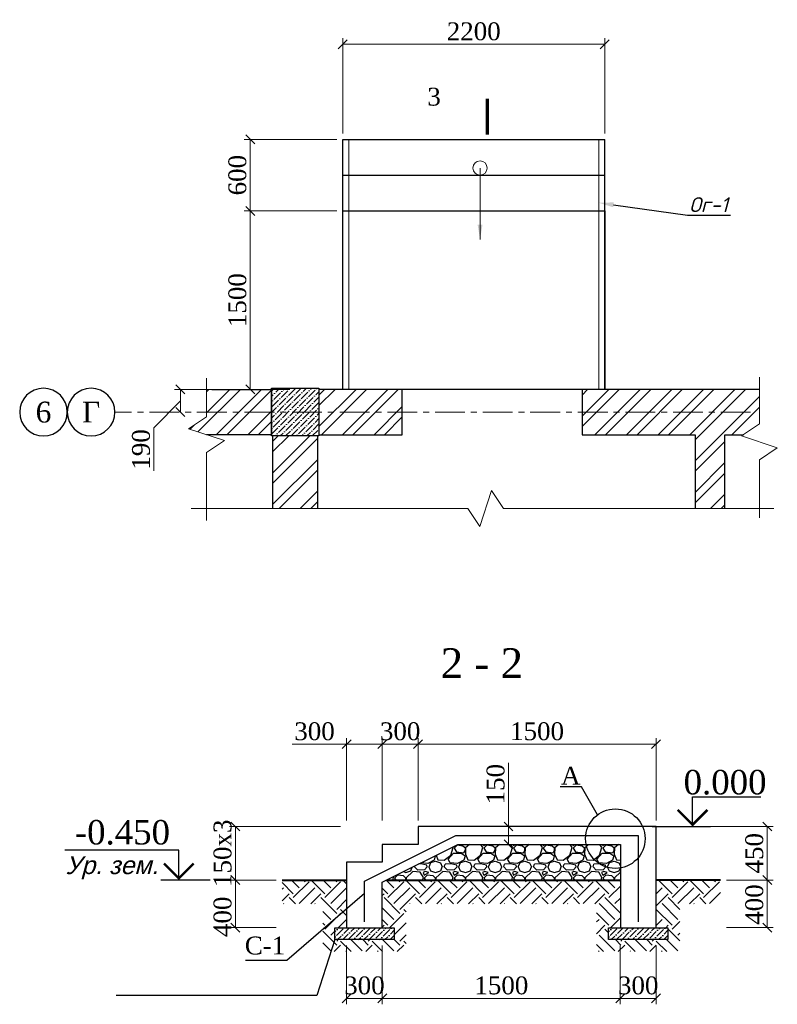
# Model space of a CAD drawing. Header units: millimetres. Extents: x 2063114 to 14983986, y -126020516 to 213791.
# Tile 24 of 256: x 2341080 to 2353808, y -1725756 to -1709213. Entities that reach past the tile are written whole.
import ezdxf
from ezdxf import colors
from ezdxf.entities.mleader import LeaderData, LeaderLine
from ezdxf.enums import TextEntityAlignment as Align
from ezdxf.math import Vec2, Vec3

# ---------------------------------------------------------------- set-up
doc = ezdxf.new("R2010")
doc.units = ezdxf.units.MM
doc.linetypes.add('CENTERX2', pattern=[4, 2.5, -0.5, 0.5, -0.5])
doc.linetypes.add('HIDDEN2', pattern=[4.7625, 3.175, -1.5875])
doc.layers.get('Defpoints').update_dxf_attribs({"color": 6, "lineweight": 35})
doc.layers.add('YQ_DIM', color=3, linetype='Continuous')
for name, color, linetype, lineweight in [('АСО-оси', 24, 'CENTERX2', 20), ('АСО-Штриховка', 184, 'Continuous', 9), ('выноски', 250, 'Continuous', 30), ('раз.вну', 242, 'Continuous', 20)]:
    doc.layers.add(name, color=color, linetype=linetype, lineweight=lineweight)
doc.styles.add('GOST 2.304', font='isocpeur.ttf', dxfattribs={"oblique": 15})
doc.styles.add('RUSS', font='russ', dxfattribs={"width": 0.75})
doc.styles.add('seviyorum', font='times.ttf')
doc.styles.get("Standard").update_dxf_attribs({"font": 'arial.ttf'})
doc.styles.add('TIMES', font='times.ttf')
doc.styles.add('Times New Roman', font='times.ttf')
doc.linetypes.add('ограждение2', pattern='A,6.35,-2.54,[132,ltypeshp.shx,S=2.54,R=0,X=-2.54,Y=0],-2.54,25.4', length=36.83)
doc.dimstyles.new('Миржалол100', dxfattribs={"dimtxt": 300, "dimasz": 150, "dimexe": 100, "dimexo": 100, "dimgap": 63, "dimtad": 1, "dimdec": 0, "dimtxsty": 'Times New Roman', "dimblk": 'OBLIQUE', "dimcen": 100, "dimclrd": 256, "dimclre": 256, "dimclrt": 256, "dimadec": 0, "dimazin": 0, "dimtfac": 1, "dimtdec": 0, "dimtmove": 1, "dimatfit": 3, "dimfxl": 800, "dimlwd": 13, "dimlwe": 13, "dimarcsym": 0})

# ---------------------------------------------------------------- blocks, each defined once
blk = doc.blocks.new('MARK-POM')
at = {"linetype": 'Continuous'}
blk.add_circle((0, 0), 4, dxfattribs=at)
at = {"linetype": 'Continuous', "style": 'RUSS', "width": 0.75}
blk.add_attdef('ЌЋЊ…ђ', text='', height=3.5, dxfattribs=at).set_placement((0, 0), align=Align.MIDDLE)
blk = doc.blocks.new('_Oblique')
at = {"color": 0, "linetype": 'ByBlock', "lineweight": -2}
blk.add_line((-0.5, -0.5), (0.5, 0.5), dxfattribs=at)
blk = doc.blocks.new('*D1268')
at = {"linetype": 'Continuous', "lineweight": 13, "ltscale": 300, "transparency": 16777216}
for p, q in [((2346508, -1711125), (2346508, -1709525)), ((2350908, -1711125), (2350908, -1709525)), ((2346508, -1709625), (2350908, -1709625))]:
    blk.add_line(p, q, dxfattribs=at)
at = {"layer": 'Defpoints', "color": 0, "lineweight": 30, "ltscale": 300, "transparency": 16777216}
for p in [(2350908, -1709625), (2346508, -1711225), (2350908, -1711225)]:
    blk.add_point(p, dxfattribs=at)
at = {"lineweight": 13, "ltscale": 300, "transparency": 16777216, "xscale": 150, "yscale": 150, "zscale": 150, "rotation": 180}
blk.add_blockref('_Oblique', (2346508, -1709625), dxfattribs=at)
at = {"lineweight": 13, "ltscale": 300, "transparency": 16777216, "xscale": 150, "yscale": 150, "zscale": 150}
blk.add_blockref('_Oblique', (2350908, -1709625), dxfattribs=at)
at = {"ltscale": 300, "transparency": 16777216, "insert": (2348708, -1709410), "char_height": 300, "attachment_point": 5, "style": 'Times New Roman'}
blk.add_mtext('2200', dxfattribs=at)
blk = doc.blocks.new('*D1269')
at = {"linetype": 'Continuous', "lineweight": 13, "ltscale": 300, "transparency": 16777216}
for p, q in [((2346408, -1712425), (2344853, -1712425)), ((2344953, -1712425), (2344953, -1715425)), ((2345608, -1715425), (2344853, -1715425))]:
    blk.add_line(p, q, dxfattribs=at)
at = {"layer": 'Defpoints', "color": 0, "lineweight": 30, "ltscale": 300, "transparency": 16777216}
for p in [(2346508, -1712425), (2344953, -1715425), (2345708, -1715425)]:
    blk.add_point(p, dxfattribs=at)
at = {"lineweight": 13, "ltscale": 300, "transparency": 16777216, "xscale": 150, "yscale": 150, "zscale": 150}
for p, rotation in [((2344953, -1712425), 90), ((2344953, -1715425), 270)]:
    blk.add_blockref('_Oblique', p, dxfattribs=dict(at, rotation=rotation))
at = {"ltscale": 300, "transparency": 16777216, "insert": (2344738, -1713925), "char_height": 300, "attachment_point": 5, "rotation": 90, "style": 'Times New Roman'}
blk.add_mtext('1500', dxfattribs=at)
blk = doc.blocks.new('*D1270')
at = {"linetype": 'Continuous', "lineweight": 13, "ltscale": 300, "transparency": 16777216}
for p, q in [((2345608, -1715425), (2343679, -1715425)), ((2343779, -1715425), (2343779, -1715805)), ((2343779, -1715615), (2343335, -1716071)), ((2343335, -1716071), (2343335, -1716794))]:
    blk.add_line(p, q, dxfattribs=at)
at = {"layer": 'Defpoints', "color": 0, "lineweight": 30, "ltscale": 300, "transparency": 16777216}
for p in [(2345708, -1715425), (2343779, -1715805), (2343779, -1715805)]:
    blk.add_point(p, dxfattribs=at)
at = {"lineweight": 13, "ltscale": 300, "transparency": 16777216, "xscale": 150, "yscale": 150, "zscale": 150}
for p, rotation in [((2343779, -1715425), 90), ((2343779, -1715805), 270)]:
    blk.add_blockref('_Oblique', p, dxfattribs=dict(at, rotation=rotation))
at = {"ltscale": 300, "transparency": 16777216, "insert": (2343119, -1716433), "char_height": 300, "attachment_point": 5, "rotation": 90, "style": 'Times New Roman'}
blk.add_mtext('190', dxfattribs=at)
blk = doc.blocks.new('*U137')
at = {"color": 0, "linetype": 'ByBlock', "lineweight": -2}
blk.add_line((3, 0), (12.76, 0), dxfattribs=at)
blk.add_lwpolyline([(9.76, 0), (9.76, 5), (21.26, 5)], dxfattribs=at)
at = {"color": 0, "linetype": 'ByBlock', "lineweight": -2, "const_width": 0.4}
blk.add_lwpolyline([(7.26, 2.78), (9.76, 0.28), (12.26, 2.78)], dxfattribs=at)
at = {"color": 0, "linetype": 'ByBlock', "lineweight": -2, "style": 'seviyorum'}
blk.add_attdef('ОТМЕТКА', text='', height=4.1, dxfattribs=at).set_placement((15.23, 7.45), align=Align.MIDDLE_CENTER)
at = {"color": 0, "linetype": 'ByBlock', "lineweight": -2, "oblique": 15}
blk.add_attdef('НТЕКСТ', text='', height=3, dxfattribs=at).set_placement((21.01, 2.5), align=Align.MIDDLE_CENTER)
blk = doc.blocks.new('*D1271')
at = {"linetype": 'Continuous', "lineweight": 13, "ltscale": 300, "transparency": 16777216}
for p, q in [((2346572, -1722668), (2346572, -1721285)), ((2347172, -1722668), (2347172, -1721285)), ((2345655, -1721385), (2346572, -1721385)), ((2346572, -1721385), (2347172, -1721385))]:
    blk.add_line(p, q, dxfattribs=at)
at = {"layer": 'Defpoints', "color": 0, "lineweight": 30, "ltscale": 300, "transparency": 16777216}
for p in [(2347172, -1721385), (2346572, -1722768), (2347172, -1722768)]:
    blk.add_point(p, dxfattribs=at)
at = {"lineweight": 13, "ltscale": 300, "transparency": 16777216, "xscale": 150, "yscale": 150, "zscale": 150, "rotation": 180}
blk.add_blockref('_Oblique', (2346572, -1721385), dxfattribs=at)
at = {"lineweight": 13, "ltscale": 300, "transparency": 16777216, "xscale": 150, "yscale": 150, "zscale": 150}
blk.add_blockref('_Oblique', (2347172, -1721385), dxfattribs=at)
at = {"ltscale": 300, "transparency": 16777216, "insert": (2346033, -1721170), "char_height": 300, "attachment_point": 5, "style": 'Times New Roman'}
blk.add_mtext('300', dxfattribs=at)
blk = doc.blocks.new('*D1272')
at = {"linetype": 'Continuous', "lineweight": 13, "ltscale": 300, "transparency": 16777216}
for p, q in [((2347772, -1722668), (2347772, -1721285)), ((2351771, -1722668), (2351771, -1721285)), ((2347772, -1721385), (2351771, -1721385))]:
    blk.add_line(p, q, dxfattribs=at)
at = {"layer": 'Defpoints', "color": 0, "lineweight": 30, "ltscale": 300, "transparency": 16777216}
for p in [(2351771, -1721385), (2347772, -1722768), (2351771, -1722768)]:
    blk.add_point(p, dxfattribs=at)
at = {"lineweight": 13, "ltscale": 300, "transparency": 16777216, "xscale": 150, "yscale": 150, "zscale": 150, "rotation": 180}
blk.add_blockref('_Oblique', (2347772, -1721385), dxfattribs=at)
at = {"lineweight": 13, "ltscale": 300, "transparency": 16777216, "xscale": 150, "yscale": 150, "zscale": 150}
blk.add_blockref('_Oblique', (2351771, -1721385), dxfattribs=at)
at = {"ltscale": 300, "transparency": 16777216, "insert": (2349772, -1721170), "char_height": 300, "attachment_point": 5, "style": 'Times New Roman'}
blk.add_mtext('1500', dxfattribs=at)
blk = doc.blocks.new('*D1273')
at = {"linetype": 'Continuous', "lineweight": 13, "ltscale": 300, "transparency": 16777216}
for p, q in [((2345388, -1723668), (2344604, -1723668)), ((2344704, -1723668), (2344704, -1724468)), ((2345388, -1724468), (2344604, -1724468))]:
    blk.add_line(p, q, dxfattribs=at)
at = {"layer": 'Defpoints', "color": 0, "lineweight": 30, "ltscale": 300, "transparency": 16777216}
for p in [(2345488, -1723668), (2344704, -1724468), (2345488, -1724468)]:
    blk.add_point(p, dxfattribs=at)
at = {"lineweight": 13, "ltscale": 300, "transparency": 16777216, "xscale": 150, "yscale": 150, "zscale": 150}
for p, rotation in [((2344704, -1723668), 90), ((2344704, -1724468), 270)]:
    blk.add_blockref('_Oblique', p, dxfattribs=dict(at, rotation=rotation))
at = {"ltscale": 300, "transparency": 16777216, "insert": (2344489, -1724286), "char_height": 300, "attachment_point": 5, "rotation": 90, "style": 'Times New Roman'}
blk.add_mtext('400', dxfattribs=at)
blk = doc.blocks.new('*D1274')
at = {"linetype": 'Continuous', "lineweight": 13, "ltscale": 300, "transparency": 16777216}
for p, q in [((2346472, -1722768), (2344604, -1722768)), ((2344704, -1723668), (2344704, -1722768)), ((2345388, -1723668), (2344604, -1723668))]:
    blk.add_line(p, q, dxfattribs=at)
at = {"layer": 'Defpoints', "color": 0, "lineweight": 30, "ltscale": 300, "transparency": 16777216}
for p in [(2344704, -1722768), (2346572, -1722768), (2345488, -1723668)]:
    blk.add_point(p, dxfattribs=at)
at = {"lineweight": 13, "ltscale": 300, "transparency": 16777216, "xscale": 150, "yscale": 150, "zscale": 150}
for p, rotation in [((2344704, -1722768), 90), ((2344704, -1723668), 270)]:
    blk.add_blockref('_Oblique', p, dxfattribs=dict(at, rotation=rotation))
at = {"ltscale": 300, "transparency": 16777216, "insert": (2344489, -1723218), "char_height": 300, "attachment_point": 5, "rotation": 90, "style": 'Times New Roman'}
blk.add_mtext('150х3', dxfattribs=at)
blk = doc.blocks.new('*D1275')
at = {"linetype": 'Continuous', "lineweight": 13, "ltscale": 300, "transparency": 16777216}
for p, q in [((2346572, -1724768), (2346572, -1725756)), ((2347172, -1724768), (2347172, -1725756)), ((2346572, -1725656), (2347172, -1725656))]:
    blk.add_line(p, q, dxfattribs=at)
at = {"layer": 'Defpoints', "color": 0, "lineweight": 30, "ltscale": 300, "transparency": 16777216}
for p in [(2346572, -1724668), (2347172, -1724668), (2347172, -1725656)]:
    blk.add_point(p, dxfattribs=at)
at = {"lineweight": 13, "ltscale": 300, "transparency": 16777216, "xscale": 150, "yscale": 150, "zscale": 150, "rotation": 180}
blk.add_blockref('_Oblique', (2346572, -1725656), dxfattribs=at)
at = {"lineweight": 13, "ltscale": 300, "transparency": 16777216, "xscale": 150, "yscale": 150, "zscale": 150}
blk.add_blockref('_Oblique', (2347172, -1725656), dxfattribs=at)
at = {"ltscale": 300, "transparency": 16777216, "insert": (2346872, -1725440), "char_height": 300, "attachment_point": 5, "style": 'Times New Roman'}
blk.add_mtext('300', dxfattribs=at)
blk = doc.blocks.new('*D1276')
at = {"linetype": 'Continuous', "lineweight": 13, "ltscale": 300, "transparency": 16777216}
for p, q in [((2347172, -1724768), (2347172, -1725756)), ((2351171, -1724768), (2351171, -1725756)), ((2347172, -1725656), (2351171, -1725656))]:
    blk.add_line(p, q, dxfattribs=at)
at = {"layer": 'Defpoints', "color": 0, "lineweight": 30, "ltscale": 300, "transparency": 16777216}
for p in [(2347172, -1724668), (2351171, -1724668), (2351171, -1725656)]:
    blk.add_point(p, dxfattribs=at)
at = {"lineweight": 13, "ltscale": 300, "transparency": 16777216, "xscale": 150, "yscale": 150, "zscale": 150, "rotation": 180}
blk.add_blockref('_Oblique', (2347172, -1725656), dxfattribs=at)
at = {"lineweight": 13, "ltscale": 300, "transparency": 16777216, "xscale": 150, "yscale": 150, "zscale": 150}
blk.add_blockref('_Oblique', (2351171, -1725656), dxfattribs=at)
at = {"ltscale": 300, "transparency": 16777216, "insert": (2349172, -1725440), "char_height": 300, "attachment_point": 5, "style": 'Times New Roman'}
blk.add_mtext('1500', dxfattribs=at)
blk = doc.blocks.new('vcBlockPos')
at = {"color": 0, "linetype": 'ByBlock', "lineweight": -2}
blk.add_attdef('ПОЗИЦИЯ', text='', height=300, dxfattribs=at).set_placement((0, 0), align=Align.BOTTOM_CENTER)
at = {"color": 0, "linetype": 'ByBlock', "lineweight": -2, "flags": 1}
blk.add_attdef('КОЛИЧЕСТВО', text='', height=300, dxfattribs=at).set_placement((0, 0), align=Align.RIGHT)
at = {"color": 0, "linetype": 'ByBlock', "lineweight": -2}
blk.add_attdef('НТЕКСТ', text='', height=300, dxfattribs=at).set_placement((0, 0), align=Align.TOP_CENTER)
blk = doc.blocks.new('*D1240')
at = {"linetype": 'Continuous', "lineweight": 13, "ltscale": 300, "transparency": 16777216}
for p, q in [((2347172, -1722668), (2347172, -1721285)), ((2347772, -1722668), (2347772, -1721285)), ((2347772, -1721385), (2347172, -1721385))]:
    blk.add_line(p, q, dxfattribs=at)
at = {"layer": 'Defpoints', "color": 0, "lineweight": 30, "ltscale": 300, "transparency": 16777216}
for p in [(2347172, -1721385), (2347172, -1722768), (2347772, -1722768)]:
    blk.add_point(p, dxfattribs=at)
at = {"lineweight": 13, "ltscale": 300, "transparency": 16777216, "xscale": 150, "yscale": 150, "zscale": 150, "rotation": 180}
blk.add_blockref('_Oblique', (2347172, -1721385), dxfattribs=at)
at = {"lineweight": 13, "ltscale": 300, "transparency": 16777216, "xscale": 150, "yscale": 150, "zscale": 150}
blk.add_blockref('_Oblique', (2347772, -1721385), dxfattribs=at)
at = {"ltscale": 300, "transparency": 16777216, "insert": (2347472, -1721170), "char_height": 300, "attachment_point": 5, "style": 'Times New Roman'}
blk.add_mtext('300', dxfattribs=at)
blk = doc.blocks.new('*D1241')
at = {"linetype": 'Continuous', "lineweight": 13, "ltscale": 300, "transparency": 16777216}
for p, q in [((2349292, -1721696), (2349292, -1722768)), ((2349292, -1722768), (2349292, -1723068))]:
    blk.add_line(p, q, dxfattribs=at)
at = {"layer": 'Defpoints', "color": 0, "lineweight": 30, "ltscale": 300, "transparency": 16777216}
for p in [(2349292, -1722768), (2349292, -1723068), (2349292, -1723068)]:
    blk.add_point(p, dxfattribs=at)
at = {"lineweight": 13, "ltscale": 300, "transparency": 16777216, "xscale": 150, "yscale": 150, "zscale": 150}
for p, rotation in [((2349292, -1722768), 90), ((2349292, -1723068), 270)]:
    blk.add_blockref('_Oblique', p, dxfattribs=dict(at, rotation=rotation))
at = {"ltscale": 300, "transparency": 16777216, "insert": (2349076, -1722057), "char_height": 300, "attachment_point": 5, "rotation": 90, "style": 'Times New Roman'}
blk.add_mtext('150', dxfattribs=at)
blk = doc.blocks.new('*U138')
at = {"color": 0, "linetype": 'ByBlock', "lineweight": -2}
blk.add_line((3, 0), (11.3, 0), dxfattribs=at)
blk.add_lwpolyline([(8.3, 0), (8.3, 5), (27.45, 5)], dxfattribs=at)
at = {"color": 0, "linetype": 'ByBlock', "lineweight": -2, "const_width": 0.4}
blk.add_lwpolyline([(5.8, 2.78), (8.3, 0.28), (10.8, 2.78)], dxfattribs=at)
at = {"color": 0, "linetype": 'ByBlock', "lineweight": -2, "style": 'seviyorum'}
blk.add_attdef('ОТМЕТКА', text='', height=4.1, dxfattribs=at).set_placement((17.76, 8.03), align=Align.MIDDLE_CENTER)
at = {"color": 0, "linetype": 'ByBlock', "lineweight": -2, "oblique": 15}
blk.add_attdef('НТЕКСТ', text='', height=3, dxfattribs=at).set_placement((19.55, 2.5), align=Align.MIDDLE_CENTER)
blk = doc.blocks.new('*D1288')
at = {"linetype": 'Continuous', "lineweight": 13, "ltscale": 300, "transparency": 16777216}
for p, q in [((2351171, -1724768), (2351171, -1725756)), ((2351771, -1724768), (2351771, -1725756)), ((2351171, -1725656), (2351771, -1725656))]:
    blk.add_line(p, q, dxfattribs=at)
at = {"layer": 'Defpoints', "color": 0, "lineweight": 30, "ltscale": 300, "transparency": 16777216}
for p in [(2351171, -1724668), (2351771, -1724668), (2351771, -1725656)]:
    blk.add_point(p, dxfattribs=at)
at = {"lineweight": 13, "ltscale": 300, "transparency": 16777216, "xscale": 150, "yscale": 150, "zscale": 150, "rotation": 180}
blk.add_blockref('_Oblique', (2351171, -1725656), dxfattribs=at)
at = {"lineweight": 13, "ltscale": 300, "transparency": 16777216, "xscale": 150, "yscale": 150, "zscale": 150}
blk.add_blockref('_Oblique', (2351771, -1725656), dxfattribs=at)
at = {"ltscale": 300, "transparency": 16777216, "insert": (2351471, -1725440), "char_height": 300, "attachment_point": 5, "style": 'Times New Roman'}
blk.add_mtext('300', dxfattribs=at)
blk = doc.blocks.new('*D1242')
at = {"linetype": 'Continuous', "lineweight": 13, "ltscale": 300, "transparency": 16777216}
for p, q in [((2352955, -1723668), (2353739, -1723668)), ((2353639, -1723668), (2353639, -1724468)), ((2352955, -1724468), (2353739, -1724468))]:
    blk.add_line(p, q, dxfattribs=at)
at = {"layer": 'Defpoints', "color": 0, "lineweight": 30, "ltscale": 300, "transparency": 16777216}
for p in [(2352855, -1723668), (2352855, -1724468), (2353639, -1724468)]:
    blk.add_point(p, dxfattribs=at)
at = {"lineweight": 13, "ltscale": 300, "transparency": 16777216, "xscale": 150, "yscale": 150, "zscale": 150}
for p, rotation in [((2353639, -1723668), 90), ((2353639, -1724468), 270)]:
    blk.add_blockref('_Oblique', p, dxfattribs=dict(at, rotation=rotation))
at = {"ltscale": 300, "transparency": 16777216, "insert": (2353423, -1724080), "char_height": 300, "attachment_point": 5, "rotation": 90, "style": 'Times New Roman'}
blk.add_mtext('400', dxfattribs=at)
blk = doc.blocks.new('*D1243')
at = {"linetype": 'Continuous', "lineweight": 13, "ltscale": 300, "transparency": 16777216}
for p, q in [((2351871, -1722768), (2353739, -1722768)), ((2353639, -1723668), (2353639, -1722768)), ((2352955, -1723668), (2353739, -1723668))]:
    blk.add_line(p, q, dxfattribs=at)
at = {"layer": 'Defpoints', "color": 0, "lineweight": 30, "ltscale": 300, "transparency": 16777216}
for p in [(2351771, -1722768), (2353639, -1722768), (2352855, -1723668)]:
    blk.add_point(p, dxfattribs=at)
at = {"lineweight": 13, "ltscale": 300, "transparency": 16777216, "xscale": 150, "yscale": 150, "zscale": 150}
for p, rotation in [((2353639, -1722768), 90), ((2353639, -1723668), 270)]:
    blk.add_blockref('_Oblique', p, dxfattribs=dict(at, rotation=rotation))
at = {"ltscale": 300, "transparency": 16777216, "insert": (2353423, -1723218), "char_height": 300, "attachment_point": 5, "rotation": 90, "style": 'Times New Roman'}
blk.add_mtext('450', dxfattribs=at)
blk = doc.blocks.new('*D1291')
at = {"linetype": 'Continuous', "lineweight": 13, "ltscale": 300, "transparency": 16777216}
for p, q in [((2346408, -1711225), (2344853, -1711225)), ((2344953, -1711225), (2344953, -1712425)), ((2346408, -1712425), (2344853, -1712425))]:
    blk.add_line(p, q, dxfattribs=at)
at = {"layer": 'Defpoints', "color": 0, "lineweight": 30, "ltscale": 300, "transparency": 16777216}
for p in [(2346508, -1711225), (2344953, -1712425), (2346508, -1712425)]:
    blk.add_point(p, dxfattribs=at)
at = {"lineweight": 13, "ltscale": 300, "transparency": 16777216, "xscale": 150, "yscale": 150, "zscale": 150}
for p, rotation in [((2344953, -1711225), 90), ((2344953, -1712425), 270)]:
    blk.add_blockref('_Oblique', p, dxfattribs=dict(at, rotation=rotation))
at = {"ltscale": 300, "transparency": 16777216, "insert": (2344738, -1711825), "char_height": 300, "attachment_point": 5, "rotation": 90, "style": 'Times New Roman'}
blk.add_mtext('600', dxfattribs=at)

msp = doc.modelspace()

# ---------------------------------------------------------------- hatches: boundary and pattern name
at = {"ltscale": 100}
h = msp.add_hatch(dxfattribs=at)
h.set_pattern_fill('ANSI32', color=256, scale=1000)
h.set_pattern_definition([(45, (9004727.28, 3466660.8), (-265.165043, 265.165043), []), (45, (9004904.06, 3466660.8), (-265.165043, 265.165043), [])])
h.paths.add_polyline_path([(2347508.30288, -1715425.45284), (2346108.30288, -1715425.45284), (2346108.30288, -1716185.45284), (2347508.30288, -1716185.45284)])
h.paths.add_polyline_path([(2353508.30288, -1716005.45284), (2353508.30288, -1715425.45284), (2350528.30288, -1715425.45284), (2350528.30288, -1716185.45284), (2353238.30288, -1716185.45284)])
h.paths.add_polyline_path([(2345328.30288, -1717425.45284), (2346088.30288, -1717425.45284), (2346088.30288, -1716205.45284), (2345328.30288, -1716205.45284)])
h.paths.add_polyline_path([(2352428.30288, -1717425.45284), (2352928.30288, -1717425.45284), (2352928.30288, -1716185.45284), (2352428.30288, -1716185.45284)])
h.paths.add_polyline_path([(2343918.30288, -1716085.45284), (2344218.30288, -1716185.45284), (2345308.30288, -1716185.45284), (2345308.30288, -1715425.45284), (2344218.30288, -1715425.45284), (2344218.30288, -1715885.45284)])
at = {"lineweight": 20}
h = msp.add_hatch(dxfattribs=at)
h.set_pattern_fill('ANSI36', color=251, scale=20)
h.set_pattern_definition([(45, (2368931.814, -1750653.305), (33.67596, 123.47852), [158.75, -31.75, 0, -31.75])])
h.paths.add_polyline_path([(2345308.30288, -1715405.45284), (2346108.30288, -1715405.45284), (2346108.30288, -1716205.45284), (2345308.30288, -1716205.45284)])
h = msp.add_hatch()
h.set_pattern_fill('GRAVEL', color=0, scale=500)
h.set_pattern_definition([(228.0127875, (198923.83, -1241947.046), (-4000, -4500), [67.268, -6659.54402]), (184.9697407, (198878.831, -1241997.046), (6000, 500), [115.434, -11427.96238]), (132.510447, (198763.83, -1242007.046), (5000, -5500), [81.394, -8058.0163]), (267.273689, (198568.831, -1242132.046), (500, 10000), [105.119, -10406.77902]), (292.8336542, (198563.831, -1242237.046), (-2500, 6000), [103.0775, -10204.68656]), (357.273689, (198603.831, -1242332.046), (-10000, 500), [105.119, -10406.77902]), (37.6942405, (198708.831, -1242337.046), (-6500, -5000), [139.0145, -13762.42427]), (72.2553284, (198818.831, -1242252.046), (3500, 11000), [131.244, -12993.16075]), (121.4295656, (198858.831, -1242127.046), (-4000, 6500), [105.475, -10442.03655]), (175.2363583, (198803.83, -1242037.046), (5500, -500), [120.416, -5900.38129]), (222.3974378, (198683.831, -1242027.046), (-6000, -5500), [155.724, -15416.6875]), (138.8140748, (199063.83, -1242137.046), (-3500, 3000), [53.1505, -5261.92241]), (171.4692344, (199023.831, -1242102.046), (6500, -1000), [101.1185, -10010.75571]), (225, (198923.83, -1242087.05), (-6e-14, -500), [70.7105, -636.39628]), (203.1985905, (198888.83, -1242027.046), (2500, 1000), [38.079, -3769.80755]), (291.8014095, (198853.83, -1242042.05), (-500, 1500), [53.8515, -2638.7309]), (30.9637565, (198873.83, -1242092.05), (1500, 1000), [87.4645, -2828.01145]), (161.565051, (198948.83, -1242047.05), (1000, -500), [63.2455, -1517.89333]), (16.3895403, (198563.831, -1242042.046), (5000, 1500), [88.6, -8771.42257]), (70.346176, (198648.83, -1242017.046), (-2000, -5500), [74.3305, -7358.70387]), (293.1985905, (198948.83, -1241947.046), (-1000, 2500), [76.1575, -3731.72905]), (343.6104597, (198978.831, -1242017.046), (-5000, 1500), [88.6, -8771.42257]), (339.4439548, (198563.83, -1242352.046), (-2500, 1000), [85.44, -4186.56187]), (294.7751406, (198643.83, -1242382.046), (-2500, 5500), [71.589, -7087.32153]), (66.8014095, (198953.83, -1242447.046), (1000, 2500), [76.1575, -3731.72905]), (17.3540246, (198983.83, -1242377.046), (-6500, -2000), [83.8155, -8297.71181]), (69.4439548, (198708.83, -1242447.046), (-1000, -2500), [42.72, -4229.28187]), (101.3099325, (198923.83, -1242447.05), (-500, 2000), [25.495, -2524.01476]), (165.9637565, (198918.83, -1242422.05), (1500, -500), [103.0775, -1958.47531]), (186.009006, (198818.831, -1242397.046), (5000, 500), [95.525, -9456.96159]), (303.6900675, (198873.83, -1242137.05), (-500, 1000), [72.111, -1730.66464]), (353.1572266, (198913.831, -1242197.046), (8500, -1000), [125.897, -12463.78131]), (60.945396, (199038.83, -1242212.046), (-2000, -3500), [51.478, -5096.33707]), (90, (199063.83, -1242167.05), (-500, 500), [30, -470]), (120.2564372, (198808.83, -1242382.046), (2000, -3500), [69.462, -6876.76]), (48.0127875, (198773.83, -1242322.046), (4000, 4500), [134.536, -6592.27602]), (0, (198863.83, -1242222.05), (500, 500), [130, -370]), (325.3048465, (198993.83, -1242222.046), (5000, -3500), [79.057, -7826.63715]), (254.054604, (199058.83, -1242267.046), (-500, -2000), [72.801, -3567.25394]), (207.6459754, (199038.831, -1242337.046), (-9500, -5000), [118.5325, -11734.73709]), (175.4260787, (198933.831, -1242392.046), (-6500, 500), [125.3995, -12414.5367])])
h.paths.add_polyline_path([(2351171.3173, -1723068.29759), (2348442.58697, -1723068.29759), (2347242.58697, -1723668.29758), (2351171.3173, -1723668.29758)])
h = msp.add_hatch()
h.set_pattern_fill('ANSI36', color=256, scale=500)
h.set_pattern_definition([(45, (1334730.817, -756546.55), (33.1456304, 121.533978), [156.25, -31.25, 0, -31.25])])
h.paths.add_polyline_path([(2346371.76658, -1724468.29758), (2346371.76658, -1724668.29758), (2347371.76658, -1724668.29758), (2347371.76658, -1724468.29758)])
h = msp.add_hatch()
h.set_pattern_fill('ANSI36', color=256, scale=500)
h.set_pattern_definition([(45, (1339330.37, -756546.55), (33.1456304, 121.533978), [156.25, -31.25, 0, -31.25])])
h.paths.add_polyline_path([(2350971.3173, -1724468.29758), (2350971.3173, -1724668.29758), (2351971.3173, -1724668.29758), (2351971.3173, -1724468.29758)])
at = {"layer": 'АСО-Штриховка', "linetype": 'HIDDEN2', "lineweight": 13}
h = msp.add_hatch(dxfattribs=at)
h.set_pattern_fill('EARTH', color=0, scale=1500, angle=45)
h.set_pattern_definition([(45, (5695969.8, 882939.56), (0, 530.330086), [375, -375]), (45, (5695870.35, 883039), (0, 530.330086), [375, -375]), (45, (5695770.9, 883138.43), (0, 530.330086), [375, -375]), (135, (5695770.9, 883204.72), (-530.330086, 6e-14), [375, -375]), (135, (5695870.35, 883304.16), (-530.330086, 6e-14), [375, -375]), (135, (5695969.8, 883403.6), (-530.330086, 6e-14), [375, -375])])
h.paths.add_polyline_path([(2345488.06708, -1723668.29758), (2346571.76658, -1723668.29758), (2346571.76658, -1724468.29758), (2346371.76658, -1724468.29758), (2346371.76658, -1724668.29758), (2347371.76658, -1724668.29758), (2347371.76658, -1724468.29758), (2347171.76658, -1724468.29758), (2347171.76658, -1723703.70778), (2347242.58697, -1723668.29758), (2351171.3173, -1723668.29758), (2351171.3173, -1724468.29758), (2350971.3173, -1724468.29758), (2350971.3173, -1724668.29758), (2351971.3173, -1724668.29758), (2351971.3173, -1724468.29758), (2351771.3173, -1724468.29758), (2351771.3173, -1723668.29758), (2352855.0168, -1723668.29758), (2352855.0168, -1724068.29758), (2352171.3173, -1724068.29758), (2352171.3173, -1724868.29758), (2350771.3173, -1724868.29758), (2350771.3173, -1724068.29758), (2347571.76658, -1724068.29758), (2347571.76658, -1724868.29758), (2346171.76658, -1724868.29758), (2346171.76658, -1724068.29758), (2345488.06708, -1724068.29758)])

# ---------------------------------------------------------------- linework, layer by layer
at = {"linetype": 'ограждение2', "lineweight": 5, "ltscale": 15}
for p, q in [((2346608.30287, -1711225.45284), (2346608.30287, -1715425.45284)), ((2350808.3029, -1711225.45284), (2350808.3029, -1715425.45284))]:
    msp.add_line(p, q, dxfattribs=at)
at = {"lineweight": 40}
for p, q in [((2345488.06708, -1723668.29758), (2346571.76658, -1723668.29758)), ((2347242.58697, -1723668.29758), (2351171.3173, -1723668.29758)), ((2352855.0168, -1723668.29758), (2351771.3173, -1723668.29758))]:
    msp.add_line(p, q, dxfattribs=at)
at = {"linetype": 'ByBlock'}
msp.add_lwpolyline([(2348936.85294, -1711142.14991, 60, 60, 0), (2348936.85294, -1710542.14991, 60, 60, 0), (2348936.85294, -1710742.14991, 0, 80, 0), (2348536.85294, -1710742.14991, 0, 0, 0), (2347936.85294, -1710742.14991, 0, 0, 0)], format="xyseb", dxfattribs=at)
at = {"lineweight": 30, "ltscale": 100}
for points in [[(2346508.30288, -1711825.45284), (2350908.30288, -1711825.45284)], [(2346508.30288, -1712425.45284), (2350908.30288, -1712425.45284)]]:
    msp.add_lwpolyline(points, dxfattribs=at)
msp.add_lwpolyline([(2346508.30288, -1715425.45284), (2346508.30288, -1712425.45284), (2350908.30288, -1712425.45284), (2350908.30288, -1715425.45284)], close=True, dxfattribs=at)
at = {"ltscale": 100}
for points in [[(2344308.30288, -1715425.45284), (2345308.30288, -1715425.45284), (2345308.30288, -1716185.45284), (2344218.30288, -1716185.45284)], [(2353508.30288, -1715425.45284), (2350528.30288, -1715425.45284), (2350528.30288, -1716185.45284), (2352428.30288, -1716185.45284), (2352428.30288, -1717425.45284)], [(2346088.30288, -1717425.45284), (2346088.30288, -1716205.45284), (2345328.30288, -1716205.45284), (2345328.30288, -1717425.45284)], [(2352928.30288, -1717425.45284), (2352928.30288, -1716185.45284), (2353238.30288, -1716185.45284)]]:
    msp.add_lwpolyline(points, dxfattribs=at)
at = {"color": 0, "linetype": 'ByBlock', "ltscale": 100}
msp.add_lwpolyline([(2345308.30288, -1715405.45284), (2346108.30288, -1715405.45284), (2346108.30288, -1716205.45284), (2345308.30288, -1716205.45284)], close=True, dxfattribs=at)
at = {"ltscale": 100}
msp.add_lwpolyline([(2346108.30288, -1716185.45284), (2347508.30288, -1716185.45284), (2347508.30288, -1715425.45284), (2346108.30288, -1715425.45284)], close=True, dxfattribs=at)
for points in [[(2350788.64843, -1722572.01464), (2350520.64954, -1722099.18265), (2350160.47123, -1722099.18265)], [(2346371.76658, -1724668.29758), (2346074.19009, -1725608.88054), (2342698.82898, -1725608.88054)]]:
    msp.add_lwpolyline(points)
at = {"lineweight": 30}
msp.add_lwpolyline([(2351771.3173, -1722768.29759), (2347771.76658, -1722768.29759), (2347771.76658, -1723068.29759), (2347171.76658, -1723068.29759), (2347171.76658, -1723368.29758), (2346571.76658, -1723368.29758), (2346571.76658, -1724468.29758), (2347171.76658, -1724468.29758), (2347171.76658, -1723703.70778), (2348442.58697, -1723068.29759), (2351171.3173, -1723068.29759), (2351171.3173, -1724468.29758), (2351771.3173, -1724468.29758), (2351771.3173, -1722768.29759)], dxfattribs=at)
at = {"color": 5, "lineweight": 30}
msp.add_lwpolyline([(2346871.76658, -1724368.29758), (2346871.76658, -1723686.00268), (2348407.17678, -1722918.29758), (2351471.3173, -1722918.29758), (2351471.3173, -1724368.29758)], dxfattribs=at)
at = {"ltscale": 7}
msp.add_lwpolyline([(2346871.76658, -1723892.65691), (2345568.30326, -1725017.95243), (2344872.75407, -1725017.95243)], dxfattribs=at)
at = {"lineweight": 30}
for points in [[(2346371.76658, -1724468.29758), (2347371.76658, -1724468.29758), (2347371.76658, -1724668.29758), (2346371.76658, -1724668.29758)], [(2350971.3173, -1724468.29758), (2351971.3173, -1724468.29758), (2351971.3173, -1724668.29758), (2350971.3173, -1724668.29758)]]:
    msp.add_lwpolyline(points, close=True, dxfattribs=at)
msp.add_circle((2351087.64953, -1722972.76186), 500)
at = {"layer": 'YQ_DIM', "color": 0, "lineweight": 30}
for points in [[(2346508.30288, -1715425.45284), (2346508.30288, -1712425.45284), (2346508.30288, -1711225.45284)], [(2346508.30288, -1711225.45284), (2350908.30288, -1711225.45284)], [(2350908.30288, -1715425.45284), (2350908.30288, -1712425.45284), (2350908.30288, -1711225.45284), (2350908.30288, -1711225.45284)]]:
    msp.add_lwpolyline(points, dxfattribs=at)
at = {"layer": 'АСО-оси', "ltscale": 200}
msp.add_line((2353358.30288, -1715805.45284), (2342679.81983, -1715805.45284), dxfattribs=at)
at = {"layer": 'выноски', "color": 0, "linetype": 'ByBlock', "lineweight": 0}
for points in [[(2344218.30288, -1715236.89302), (2344218.30288, -1715885.45284), (2343918.30288, -1716085.45284), (2344518.30288, -1716285.45284), (2344218.30288, -1716485.45284), (2344218.30288, -1717628.60803)], [(2353508.30288, -1715218.696), (2353508.30288, -1716005.45284), (2353208.30288, -1716205.45284), (2353808.30288, -1716405.45284), (2353508.30288, -1716605.45284), (2353508.30288, -1717581.95997)], [(2343959.07566, -1717425.45284), (2348608.30288, -1717425.45284), (2348808.30288, -1717725.45284), (2349008.30288, -1717125.45284), (2349208.30288, -1717425.45284), (2353751.3116, -1717425.45284)]]:
    msp.add_lwpolyline(points, dxfattribs=at)
at = {"layer": 'раз.вну', "color": 0, "lineweight": 13}
msp.add_circle((2348814.17495, -1711705.45284), 120, dxfattribs=at)

# ---------------------------------------------------------------- block references
at = {"ltscale": 200}
ref = msp.add_blockref('MARK-POM', (2341479.81983, -1715805.45284), dxfattribs=dict(at, xscale=-100, yscale=100, zscale=100))
ref.add_attrib('ЌЋЊ…ђ', '6', dxfattribs={"color": 0, "linetype": 'Continuous', "height": 350, "style": 'TIMES'}).set_placement((2341479.81983, -1715805.45284), align=Align.MIDDLE_CENTER)
ref = msp.add_blockref('MARK-POM', (2342279.81983, -1715805.45284), dxfattribs=dict(at, xscale=-100, yscale=100, zscale=100))
ref.add_attrib('ЌЋЊ…ђ', 'Г', dxfattribs={"color": 0, "linetype": 'Continuous', "height": 350, "style": 'TIMES'}).set_placement((2342279.81983, -1715805.45284), align=Align.MIDDLE_CENTER)
at = {"ltscale": 300, "xscale": 100, "yscale": 100, "zscale": 100}
msp.add_blockref('*U137', (2351407.73355, -1722768.29759), dxfattribs=at).add_auto_attribs({'ОТМЕТКА': '0.000'})
at = {"ltscale": 300}
ref = msp.add_blockref('*U138', (2344582.30327, -1723668.29758), dxfattribs=dict(at, xscale=-100, yscale=100, zscale=100))
ref.add_attrib('ОТМЕТКА', '-0.450', dxfattribs={"color": 0, "linetype": 'ByBlock', "lineweight": -2, "height": 410, "style": 'seviyorum'}).set_placement((2342805.84312, -1722864.82687), align=Align.MIDDLE_CENTER)
ref.add_attrib('НТЕКСТ', 'Ур. зем.', dxfattribs={"color": 0, "linetype": 'ByBlock', "lineweight": -2, "height": 300, "oblique": 15}).set_placement((2342627.74991, -1723418.29758), align=Align.MIDDLE_CENTER)
ref = msp.add_blockref('vcBlockPos', (2345145.12469, -1725017.95243), dxfattribs=dict(at, xscale=100, yscale=100, zscale=100))
ref.add_attrib('ПОЗИЦИЯ', ' С-1', dxfattribs={"color": 0, "linetype": 'ByBlock', "lineweight": -2, "height": 300, "style": 'Times New Roman'}).set_placement((2345145.12469, -1724917.95243), align=Align.CENTER)

# ---------------------------------------------------------------- texts
at = {"ltscale": 300, "style": 'Times New Roman'}
msp.add_text('3', height=300, dxfattribs=at).set_placement((2348155.04841, -1710656.0526), align=Align.RIGHT)
msp.add_text('A', height=300, dxfattribs=at).set_placement((2350174.39376, -1722063.64197))
at = {"ltscale": 30, "insert": (2348843.88327, -1720023.5483), "char_height": 500, "attachment_point": 5, "style": 'Times New Roman'}
msp.add_mtext_dynamic_manual_height_columns('2 - 2', width=2155.3646738, gutter_width=12.5, heights=[0], dxfattribs=at)

# ---------------------------------------------------------------- dimensions: what is measured, and where the dimension line sits
at = {"ltscale": 300}
dim = msp.add_linear_dim(base=(2350908.30288, -1709625.30592), p1=(2346508.30288, -1711225.45284), p2=(2350908.30288, -1711225.45284), dimstyle='Миржалол100', override={"dimtxt": 300, "dimlfac": 0.5, "dimtxsty": 'Times New Roman', "dimclrt": 256}, dxfattribs=at)
dim.commit()
dim.dimension.update_dxf_attribs({"geometry": '*D1268', "text_midpoint": (2348708.30288, -1709409.71039)})
dim = msp.add_linear_dim(base=(2344953.46226, -1712425.45284), p1=(2346508.30288, -1711225.45284), p2=(2346508.30288, -1712425.45284), angle=90, text='600', dimstyle='Миржалол100', override={"dimlfac": 0.5}, dxfattribs=at)
dim.commit()
dim.dimension.update_dxf_attribs({"geometry": '*D1291', "text_midpoint": (2344737.86673, -1711825.45284)})
dim = msp.add_linear_dim(base=(2344953.46226, -1715425.45284), p1=(2346508.30288, -1712425.45284), p2=(2345708.30288, -1715425.45284), angle=90, dimstyle='Миржалол100', override={"dimlfac": 0.5}, dxfattribs=at)
dim.commit()
dim.dimension.update_dxf_attribs({"geometry": '*D1269', "text_midpoint": (2344737.86673, -1713925.45284)})
for base, p1, p2, angle, override, picture, middle in [((2343778.84286, -1715805.45284), (2345708.30288, -1715425.45284), (2343778.84286, -1715805.45284), 90, {"dimlfac": 0.5}, '*D1270', (2343334.60691, -1716134.34263)), ((2347171.76658, -1721385.21123), (2347771.76658, -1722768.29759), (2347171.76658, -1722768.29759), 180, {"dimtxt": 300, "dimlfac": 0.5, "dimtxsty": 'Times New Roman', "dimclrt": 256}, '*D1240', (2347471.76658, -1721385.21123)), ((2349291.64616, -1723068.29759), (2349291.64616, -1722768.29759), (2349291.64616, -1723068.29759), 270, {"dimtxt": 300, "dimlfac": 0.5, "dimtxsty": 'Times New Roman', "dimclrt": 256}, '*D1241', (2349291.64616, -1722057.34252)), ((2353638.61711, -1722768.29759), (2352855.0168, -1723668.29758), (2351771.3173, -1722768.29759), 90, {"dimtxt": 300, "dimlfac": 0.5, "dimtxsty": 'Times New Roman', "dimclrt": 256}, '*D1243', (2353638.61711, -1723218.29759)), ((2344704.46677, -1724468.29758), (2345488.06708, -1723668.29758), (2345488.06708, -1724468.29758), 90, {"dimtxt": 300, "dimlfac": 0.5, "dimtxsty": 'Times New Roman', "dimclrt": 256}, '*D1273', (2344704.46677, -1724286.10414)), ((2353638.61711, -1724468.29758), (2352855.0168, -1723668.29758), (2352855.0168, -1724468.29758), 90, {"dimtxt": 300, "dimlfac": 0.5, "dimtxsty": 'Times New Roman', "dimclrt": 256}, '*D1242', (2353638.61711, -1724079.90092))]:
    dim = msp.add_linear_dim(base=base, p1=p1, p2=p2, angle=angle, dimstyle='Миржалол100', override=override, dxfattribs=at)
    dim.commit()
    dim.dimension.update_dxf_attribs({"geometry": picture, "text_midpoint": middle, "dimtype": 160})
for base, p1, p2, picture, middle in [((2347171.76658, -1721385.21123), (2346571.76658, -1722768.29759), (2347171.76658, -1722768.29759), '*D1271', (2346032.91703, -1721385.21123)), ((2347171.76658, -1725655.83739), (2346571.76658, -1724668.29758), (2347171.76658, -1724668.29758), '*D1275', (2346871.76658, -1725655.83739)), ((2351771.3173, -1725655.83739), (2351171.3173, -1724668.29758), (2351771.3173, -1724668.29758), '*D1288', (2351471.3173, -1725655.83739))]:
    dim = msp.add_linear_dim(base=base, p1=p1, p2=p2, dimstyle='Миржалол100', override={"dimtxt": 300, "dimlfac": 0.5, "dimtxsty": 'Times New Roman', "dimclrt": 256}, dxfattribs=at)
    dim.commit()
    dim.dimension.update_dxf_attribs({"geometry": picture, "text_midpoint": middle, "dimtype": 160})
for base, p1, p2, picture, middle in [((2351771.3173, -1721385.21123), (2347771.76658, -1722768.29759), (2351771.3173, -1722768.29759), '*D1272', (2349771.54194, -1721169.6157)), ((2351171.3173, -1725655.83739), (2347171.76658, -1724668.29758), (2351171.3173, -1724668.29758), '*D1276', (2349171.54194, -1725440.24186))]:
    dim = msp.add_linear_dim(base=base, p1=p1, p2=p2, text='1500', dimstyle='Миржалол100', override={"dimtxt": 300, "dimlfac": 0.5, "dimtxsty": 'Times New Roman', "dimclrt": 256}, dxfattribs=at)
    dim.commit()
    dim.dimension.update_dxf_attribs({"geometry": picture, "text_midpoint": middle})
dim = msp.add_linear_dim(base=(2344704.46677, -1722768.29759), p1=(2345488.06708, -1723668.29758), p2=(2346571.76658, -1722768.29759), angle=90, text='150х3', dimstyle='Миржалол100', override={"dimtxt": 300, "dimlfac": 0.5, "dimtxsty": 'Times New Roman', "dimclrt": 256}, dxfattribs=at)
dim.commit()
dim.dimension.update_dxf_attribs({"geometry": '*D1274', "text_midpoint": (2344704.46677, -1723218.29759), "dimtype": 160})

# ---------------------------------------------------------------- leaders
ml = msp.add_multileader_mtext('Standard')
ml.set_content('Ог-1', color=256, style='GOST 2.304')
ml.set_leader_properties(color=256, linetype='ByLayer', lineweight=-1)
ml.build(insert=Vec2(0, 0))
ml.multileader.update_dxf_attribs({"has_dogleg": 0, "text_left_attachment_type": 6, "text_right_attachment_type": 6, "dogleg_length": 0.36, "arrow_head_size": 250})
ctx = ml.context
ctx.base_point, ctx.char_height, ctx.arrow_head_size, ctx.landing_gap_size, ctx.plane_origin = Vec3(2352299.90295, -1712495.40783), 250, 250, 0, Vec3(2343267.6209, -1714111.85466)
ctx.left_attachment, ctx.right_attachment, ctx.text_align_type = 6, 6, 1
notes = []
notes.append((ctx, [(0, (1, 1, 0), (2352299.54295, -1712495.40783), (1, 0), 0.36, [(2, [(2350808.3029, -1712288.98172)], 0, [])])]))
ctx.mtext.insert, ctx.mtext.width, ctx.mtext.alignment, ctx.mtext.flow_direction = Vec3(2352655.2716, -1712195.40783), 750.7372981, 2, 5
at = {"layer": 'раз.вну', "color": 0, "lineweight": 13}
msp.add_leader([(2348814.16328, -1712905.45051), (2348814.17495, -1711705.45284)], dimstyle='Миржалол100', override={"dimasz": 250, "dimgap": 63, "dimtad": 0}, dxfattribs=at)
for ctx, leaders in notes:
    for number, flags, end, landing, length, lines in leaders:
        leader = LeaderData()
        leader.index, (leader.has_last_leader_line, leader.has_dogleg_vector, leader.attachment_direction) = number, flags
        leader.last_leader_point, leader.dogleg_vector, leader.dogleg_length = Vec3(end), Vec3(landing), length
        for number, points, colour, breaks in lines:
            line = LeaderLine()
            line.index, line.vertices, line.color, line.breaks = number, Vec3.list(points), colors.encode_raw_color(colour), breaks
            leader.lines.append(line)
        ctx.leaders.append(leader)

doc.saveas('drawing.dxf')
